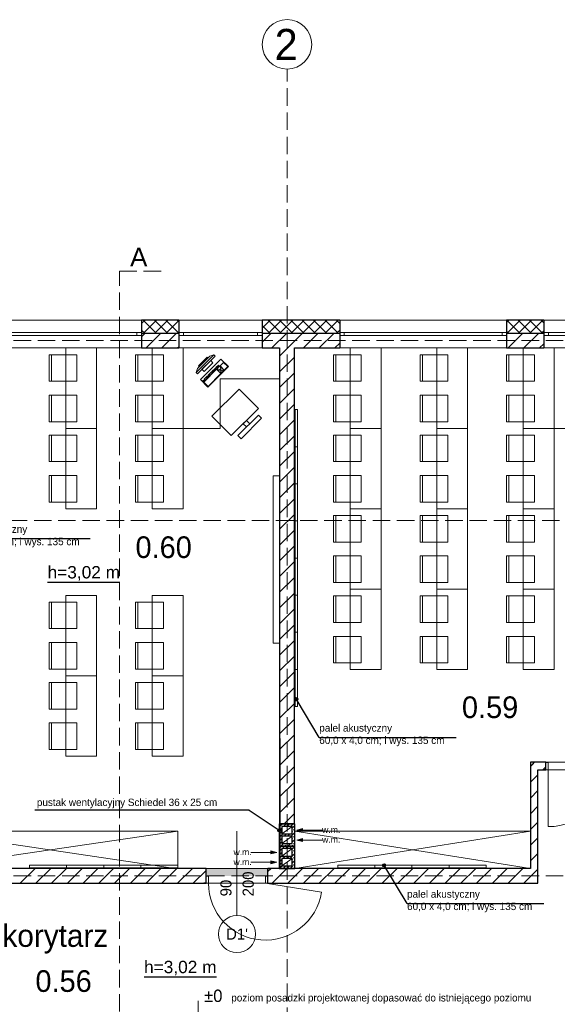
# Model space of a CAD drawing. Header units: millimetres. Extents: x -40063 to 512011, y 350190 to 687060.
# Tile 221 of 256: x 180289 to 188983, y 655820 to 671741. Entities that reach past the tile are written whole.
import ezdxf

# ---------------------------------------------------------------- set-up
doc = ezdxf.new("R2010")
doc.units = ezdxf.units.MM
doc.linetypes.add('Krawędzie ukryte', pattern=[391.222223, 282.222223, -109])
doc.layers.get('0').update_dxf_attribs({"color": 8})
for name, color, linetype in [('2D - Ogólne', 8, 'Continuous'), ('Elementy Modelu - Strefy', 8, 'Continuous'), ('Konstrukcja - Ściany zew', 8, 'Continuous'), ('Opisy - Teksty', 8, 'Continuous'), ('Wnętrze - Umeblowanie', 8, 'Continuous'), ('Wymiarowanie - Poziomy', 8, 'Continuous'), ('X_ref', 8, 'Continuous')]:
    doc.layers.add(name, color=color, linetype=linetype)
doc.styles.add('GENERATED_STYLE_1', font='arial.ttf')
doc.styles.add('GENERATED_STYLE_2', font='txt')
doc.styles.add('GENERATED_STYLE_3', font='txt')
doc.styles.add('GENERATED_STYLE_4', font='txt')

# ---------------------------------------------------------------- blocks, each defined once
blk = doc.blocks.new('fdgdfg')
at = {"layer": '2D - Ogólne', "color": 5, "linetype": 'Krawędzie ukryte', "lineweight": 13}
for p, q in [((-159070, 492445), (-159070, 514554)), ((-165448, 510165), (-143784, 510165)), ((-165448, 501510), (-143784, 501510))]:
    blk.add_line(p, q, dxfattribs=at)
at = {"layer": '2D - Ogólne', "color": 8, "linetype": 'Krawędzie ukryte', "lineweight": 13}
for p, q in [((-161781, 495794), (-161781, 511289)), ((-161781, 511289), (-161070, 511289)), ((-145666, 507258), (-169194, 507258))]:
    blk.add_line(p, q, dxfattribs=at)
at = {"layer": '2D - Ogólne', "color": 8, "linetype": 'Continuous', "lineweight": 13}
for p, q in [((-162650, 508745), (-162650, 510045)), ((-162650, 510045), (-162150, 510045)), ((-162150, 510045), (-162150, 508745)), ((-161250, 508745), (-161250, 510045)), ((-161250, 510045), (-160750, 510045)), ((-160750, 510045), (-160750, 508745)), ((-158050, 508745), (-158050, 510045)), ((-158050, 510045), (-157550, 510045)), ((-157550, 510045), (-157550, 508745)), ((-156650, 508745), (-156650, 510045)), ((-156650, 510045), (-156150, 510045)), ((-156150, 510045), (-156150, 508745)), ((-155250, 508745), (-155250, 510045)), ((-155250, 510045), (-154750, 510045)), ((-154750, 510045), (-154750, 508745)), ((-162919, 509507), (-162919, 509937)), ((-162919, 509937), (-162469, 509937)), ((-162919, 509507), (-162919, 509937)), ((-162919, 509937), (-162881, 509937)), ((-162881, 509937), (-162881, 509507)), ((-162469, 509937), (-162469, 509507)), ((-161519, 509507), (-161519, 509937)), ((-161519, 509937), (-161069, 509937)), ((-161519, 509507), (-161519, 509937)), ((-161519, 509937), (-161481, 509937)), ((-161481, 509937), (-161481, 509507)), ((-161069, 509937), (-161069, 509507)), ((-158319, 509507), (-158319, 509937)), ((-158319, 509937), (-157869, 509937)), ((-158319, 509507), (-158319, 509937)), ((-158319, 509937), (-158282, 509937)), ((-158282, 509937), (-158282, 509507)), ((-157869, 509937), (-157869, 509507)), ((-156919, 509507), (-156919, 509937)), ((-156919, 509937), (-156469, 509937)), ((-156919, 509507), (-156919, 509937)), ((-156919, 509937), (-156882, 509937)), ((-156882, 509937), (-156882, 509507)), ((-156469, 509937), (-156469, 509507)), ((-155519, 509507), (-155519, 509937)), ((-155519, 509937), (-155069, 509937)), ((-155519, 509507), (-155519, 509937)), ((-155519, 509937), (-155482, 509937)), ((-155482, 509937), (-155482, 509507)), ((-155069, 509937), (-155069, 509507)), ((-162469, 509507), (-162919, 509507)), ((-162881, 509507), (-162919, 509507)), ((-161069, 509507), (-161519, 509507)), ((-161481, 509507), (-161519, 509507)), ((-157869, 509507), (-158319, 509507)), ((-158282, 509507), (-158319, 509507)), ((-156469, 509507), (-156919, 509507)), ((-156882, 509507), (-156919, 509507)), ((-155069, 509507), (-155519, 509507)), ((-155482, 509507), (-155519, 509507)), ((-162469, 509282), (-162919, 509282)), ((-162919, 509282), (-162919, 508852)), ((-162919, 509282), (-162919, 508852)), ((-162881, 509282), (-162919, 509282)), ((-162881, 508852), (-162881, 509282)), ((-162469, 508852), (-162469, 509282)), ((-161069, 509282), (-161519, 509282)), ((-161519, 509282), (-161519, 508852)), ((-161519, 509282), (-161519, 508852)), ((-161481, 509282), (-161519, 509282)), ((-161481, 508852), (-161481, 509282)), ((-161069, 508852), (-161069, 509282)), ((-157869, 509282), (-158319, 509282)), ((-158319, 509282), (-158319, 508852)), ((-158319, 509282), (-158319, 508852)), ((-158282, 509282), (-158319, 509282)), ((-158282, 508852), (-158282, 509282)), ((-157869, 508852), (-157869, 509282)), ((-156469, 509282), (-156919, 509282)), ((-156919, 509282), (-156919, 508852)), ((-156919, 509282), (-156919, 508852)), ((-156882, 509282), (-156919, 509282)), ((-156882, 508852), (-156882, 509282)), ((-156469, 508852), (-156469, 509282)), ((-155069, 509282), (-155519, 509282)), ((-155519, 509282), (-155519, 508852)), ((-155519, 509282), (-155519, 508852)), ((-155482, 509282), (-155519, 509282)), ((-155482, 508852), (-155482, 509282)), ((-155069, 508852), (-155069, 509282)), ((-158940, 508448), (-158940, 509048)), ((-158940, 509048), (-158900, 509048)), ((-158900, 509048), (-158900, 508448)), ((-162919, 508852), (-162469, 508852)), ((-162919, 508852), (-162881, 508852)), ((-161519, 508852), (-161069, 508852)), ((-161519, 508852), (-161481, 508852)), ((-158319, 508852), (-157869, 508852)), ((-158319, 508852), (-158282, 508852)), ((-156919, 508852), (-156469, 508852)), ((-156919, 508852), (-156882, 508852)), ((-155519, 508852), (-155069, 508852)), ((-155519, 508852), (-155482, 508852)), ((-162150, 508745), (-162650, 508745)), ((-162650, 507445), (-162650, 508745)), ((-162650, 508745), (-162150, 508745)), ((-162150, 508745), (-162150, 507445)), ((-160750, 508745), (-161250, 508745)), ((-161250, 507445), (-161250, 508745)), ((-161250, 508745), (-160750, 508745)), ((-160750, 508745), (-160750, 507445)), ((-157550, 508745), (-158050, 508745)), ((-158050, 507445), (-158050, 508745)), ((-158050, 508745), (-157550, 508745)), ((-157550, 508745), (-157550, 507445)), ((-156150, 508745), (-156650, 508745)), ((-156650, 507445), (-156650, 508745)), ((-156650, 508745), (-156150, 508745)), ((-156150, 508745), (-156150, 507445)), ((-154750, 508745), (-155250, 508745)), ((-155250, 507445), (-155250, 508745)), ((-155250, 508745), (-154750, 508745)), ((-154750, 508745), (-154750, 507445)), ((-162919, 508207), (-162919, 508637)), ((-162919, 508637), (-162469, 508637)), ((-162919, 508207), (-162919, 508637)), ((-162919, 508637), (-162881, 508637)), ((-162881, 508637), (-162881, 508207)), ((-162469, 508637), (-162469, 508207)), ((-161519, 508207), (-161519, 508637)), ((-161519, 508637), (-161069, 508637)), ((-161519, 508207), (-161519, 508637)), ((-161519, 508637), (-161481, 508637)), ((-161481, 508637), (-161481, 508207)), ((-161069, 508637), (-161069, 508207)), ((-158319, 508207), (-158319, 508637)), ((-158319, 508637), (-157869, 508637)), ((-158319, 508207), (-158319, 508637)), ((-158319, 508637), (-158282, 508637)), ((-158282, 508637), (-158282, 508207)), ((-157869, 508637), (-157869, 508207)), ((-156919, 508207), (-156919, 508637)), ((-156919, 508637), (-156469, 508637)), ((-156919, 508207), (-156919, 508637)), ((-156919, 508637), (-156882, 508637)), ((-156882, 508637), (-156882, 508207)), ((-156469, 508637), (-156469, 508207)), ((-155519, 508207), (-155519, 508637)), ((-155519, 508637), (-155069, 508637)), ((-155519, 508207), (-155519, 508637)), ((-155519, 508637), (-155482, 508637)), ((-155482, 508637), (-155482, 508207)), ((-155069, 508637), (-155069, 508207)), ((-158940, 507848), (-158940, 508448)), ((-158940, 508448), (-158900, 508448)), ((-158900, 508448), (-158940, 508448)), ((-158900, 508448), (-158900, 507848)), ((-162469, 508207), (-162919, 508207)), ((-162881, 508207), (-162919, 508207)), ((-161069, 508207), (-161519, 508207)), ((-161481, 508207), (-161519, 508207)), ((-157869, 508207), (-158319, 508207)), ((-158282, 508207), (-158319, 508207)), ((-156469, 508207), (-156919, 508207)), ((-156882, 508207), (-156919, 508207)), ((-155069, 508207), (-155519, 508207)), ((-155482, 508207), (-155519, 508207)), ((-162469, 507982), (-162919, 507982)), ((-162919, 507982), (-162919, 507552)), ((-162919, 507982), (-162919, 507552)), ((-162881, 507982), (-162919, 507982)), ((-162881, 507552), (-162881, 507982)), ((-162469, 507552), (-162469, 507982)), ((-161069, 507982), (-161519, 507982)), ((-161519, 507982), (-161519, 507552)), ((-161519, 507982), (-161519, 507552)), ((-161481, 507982), (-161519, 507982)), ((-161481, 507552), (-161481, 507982)), ((-161069, 507552), (-161069, 507982)), ((-159296, 505272), (-159296, 507976)), ((-159296, 507976), (-159190, 507976)), ((-159190, 507976), (-159190, 505272)), ((-157869, 507982), (-158319, 507982)), ((-158319, 507982), (-158319, 507552)), ((-158319, 507982), (-158319, 507552)), ((-158282, 507982), (-158319, 507982)), ((-158282, 507552), (-158282, 507982)), ((-157869, 507552), (-157869, 507982)), ((-156469, 507982), (-156919, 507982)), ((-156919, 507982), (-156919, 507552)), ((-156919, 507982), (-156919, 507552)), ((-156882, 507982), (-156919, 507982)), ((-156882, 507552), (-156882, 507982)), ((-156469, 507552), (-156469, 507982)), ((-155069, 507982), (-155519, 507982)), ((-155519, 507982), (-155519, 507552)), ((-155519, 507982), (-155519, 507552)), ((-155482, 507982), (-155519, 507982)), ((-155482, 507552), (-155482, 507982)), ((-155069, 507552), (-155069, 507982)), ((-158940, 507248), (-158940, 507848)), ((-158940, 507848), (-158900, 507848)), ((-158900, 507848), (-158940, 507848)), ((-158900, 507848), (-158900, 507248)), ((-162919, 507552), (-162469, 507552)), ((-162919, 507552), (-162881, 507552)), ((-162150, 507445), (-162650, 507445)), ((-161519, 507552), (-161069, 507552)), ((-161519, 507552), (-161481, 507552)), ((-160750, 507445), (-161250, 507445)), ((-158319, 507552), (-157869, 507552)), ((-158319, 507552), (-158282, 507552)), ((-158050, 506145), (-158050, 507445)), ((-158050, 507445), (-157550, 507445)), ((-157550, 507445), (-158050, 507445)), ((-157550, 507445), (-157550, 506145)), ((-156919, 507552), (-156469, 507552)), ((-156919, 507552), (-156882, 507552)), ((-156650, 506145), (-156650, 507445)), ((-156650, 507445), (-156150, 507445)), ((-156150, 507445), (-156650, 507445)), ((-156150, 507445), (-156150, 506145)), ((-155519, 507552), (-155069, 507552)), ((-155519, 507552), (-155482, 507552)), ((-155250, 506145), (-155250, 507445)), ((-155250, 507445), (-154750, 507445)), ((-154750, 507445), (-155250, 507445)), ((-154750, 507445), (-154750, 506145)), ((-158319, 506907), (-158319, 507337)), ((-158319, 507337), (-157869, 507337)), ((-158319, 506907), (-158319, 507337)), ((-158319, 507337), (-158282, 507337)), ((-158282, 507337), (-158282, 506907)), ((-157869, 507337), (-157869, 506907)), ((-156919, 506907), (-156919, 507337)), ((-156919, 507337), (-156469, 507337)), ((-156919, 506907), (-156919, 507337)), ((-156919, 507337), (-156882, 507337)), ((-156882, 507337), (-156882, 506907)), ((-156469, 507337), (-156469, 506907)), ((-155519, 506907), (-155519, 507337)), ((-155519, 507337), (-155069, 507337)), ((-155519, 506907), (-155519, 507337)), ((-155519, 507337), (-155482, 507337)), ((-155482, 507337), (-155482, 506907)), ((-155069, 507337), (-155069, 506907)), ((-158940, 506648), (-158940, 507248)), ((-158940, 507248), (-158900, 507248)), ((-158900, 507248), (-158940, 507248)), ((-158900, 507248), (-158900, 506648)), ((-157869, 506907), (-158319, 506907)), ((-158282, 506907), (-158319, 506907)), ((-156469, 506907), (-156919, 506907)), ((-156882, 506907), (-156919, 506907)), ((-155069, 506907), (-155519, 506907)), ((-155482, 506907), (-155519, 506907)), ((-158900, 506648), (-158940, 506648)), ((-158940, 506048), (-158940, 506648)), ((-158940, 506648), (-158900, 506648)), ((-158900, 506648), (-158900, 506048)), ((-157869, 506682), (-158319, 506682)), ((-158319, 506682), (-158319, 506252)), ((-158319, 506682), (-158319, 506252)), ((-158282, 506682), (-158319, 506682)), ((-158282, 506252), (-158282, 506682)), ((-157869, 506252), (-157869, 506682)), ((-156469, 506682), (-156919, 506682)), ((-156919, 506682), (-156919, 506252)), ((-156919, 506682), (-156919, 506252)), ((-156882, 506682), (-156919, 506682)), ((-156882, 506252), (-156882, 506682)), ((-156469, 506252), (-156469, 506682)), ((-155069, 506682), (-155519, 506682)), ((-155519, 506682), (-155519, 506252)), ((-155519, 506682), (-155519, 506252)), ((-155482, 506682), (-155519, 506682)), ((-155482, 506252), (-155482, 506682)), ((-155069, 506252), (-155069, 506682)), ((-158319, 506252), (-157869, 506252)), ((-158319, 506252), (-158282, 506252)), ((-158050, 504845), (-158050, 506145)), ((-158050, 506145), (-157550, 506145)), ((-157550, 506145), (-158050, 506145)), ((-157550, 506145), (-157550, 504845)), ((-156919, 506252), (-156469, 506252)), ((-156919, 506252), (-156882, 506252)), ((-156650, 504845), (-156650, 506145)), ((-156650, 506145), (-156150, 506145)), ((-156150, 506145), (-156650, 506145)), ((-156150, 506145), (-156150, 504845)), ((-155519, 506252), (-155069, 506252)), ((-155519, 506252), (-155482, 506252)), ((-154750, 506145), (-155250, 506145)), ((-155250, 504845), (-155250, 506145)), ((-155250, 506145), (-154750, 506145)), ((-154750, 506145), (-154750, 504845)), ((-162650, 504745), (-162650, 506045)), ((-162650, 506045), (-162150, 506045)), ((-162150, 506045), (-162150, 504745)), ((-161250, 504745), (-161250, 506045)), ((-161250, 506045), (-160750, 506045)), ((-160750, 506045), (-160750, 504745)), ((-158900, 506048), (-158940, 506048)), ((-158940, 505448), (-158940, 506048)), ((-158940, 506048), (-158900, 506048)), ((-158900, 506048), (-158900, 505448)), ((-158319, 505607), (-158319, 506037)), ((-158319, 506037), (-157869, 506037)), ((-158319, 505607), (-158319, 506037)), ((-158319, 506037), (-158282, 506037)), ((-158282, 506037), (-158282, 505607)), ((-157869, 506037), (-157869, 505607)), ((-156919, 505607), (-156919, 506037)), ((-156919, 506037), (-156469, 506037)), ((-156919, 505607), (-156919, 506037)), ((-156919, 506037), (-156882, 506037)), ((-156882, 506037), (-156882, 505607)), ((-156469, 506037), (-156469, 505607)), ((-155519, 505607), (-155519, 506037)), ((-155519, 506037), (-155069, 506037)), ((-155519, 505607), (-155519, 506037)), ((-155519, 506037), (-155482, 506037)), ((-155482, 506037), (-155482, 505607)), ((-155069, 506037), (-155069, 505607)), ((-162919, 505507), (-162919, 505937)), ((-162919, 505937), (-162469, 505937)), ((-162919, 505507), (-162919, 505937)), ((-162919, 505937), (-162881, 505937)), ((-162881, 505937), (-162881, 505507)), ((-162469, 505937), (-162469, 505507)), ((-161519, 505507), (-161519, 505937)), ((-161519, 505937), (-161069, 505937)), ((-161519, 505507), (-161519, 505937)), ((-161519, 505937), (-161481, 505937)), ((-161481, 505937), (-161481, 505507)), ((-161069, 505937), (-161069, 505507)), ((-162469, 505507), (-162919, 505507)), ((-162881, 505507), (-162919, 505507)), ((-161069, 505507), (-161519, 505507)), ((-161481, 505507), (-161519, 505507)), ((-157869, 505607), (-158319, 505607)), ((-158282, 505607), (-158319, 505607)), ((-156469, 505607), (-156919, 505607)), ((-156882, 505607), (-156919, 505607)), ((-155069, 505607), (-155519, 505607)), ((-155482, 505607), (-155519, 505607)), ((-158900, 505448), (-158940, 505448)), ((-158940, 504848), (-158940, 505448)), ((-158940, 505448), (-158900, 505448)), ((-158900, 505448), (-158900, 504848)), ((-157869, 505382), (-158319, 505382)), ((-158319, 505382), (-158319, 504952)), ((-158319, 505382), (-158319, 504952)), ((-158282, 505382), (-158319, 505382)), ((-158282, 504952), (-158282, 505382)), ((-157869, 504952), (-157869, 505382)), ((-156469, 505382), (-156919, 505382)), ((-156919, 505382), (-156919, 504952)), ((-156919, 505382), (-156919, 504952)), ((-156882, 505382), (-156919, 505382)), ((-156882, 504952), (-156882, 505382)), ((-156469, 504952), (-156469, 505382)), ((-155069, 505382), (-155519, 505382)), ((-155519, 505382), (-155519, 504952)), ((-155519, 505382), (-155519, 504952)), ((-155482, 505382), (-155519, 505382)), ((-155482, 504952), (-155482, 505382)), ((-155069, 504952), (-155069, 505382)), ((-162469, 505282), (-162919, 505282)), ((-162919, 505282), (-162919, 504852)), ((-162919, 505282), (-162919, 504852)), ((-162881, 505282), (-162919, 505282)), ((-162881, 504852), (-162881, 505282)), ((-162469, 504852), (-162469, 505282)), ((-161069, 505282), (-161519, 505282)), ((-161519, 505282), (-161519, 504852)), ((-161519, 505282), (-161519, 504852)), ((-161481, 505282), (-161519, 505282)), ((-161481, 504852), (-161481, 505282)), ((-161069, 504852), (-161069, 505282)), ((-159190, 505272), (-159296, 505272)), ((-158319, 504952), (-157869, 504952)), ((-158319, 504952), (-158282, 504952)), ((-156919, 504952), (-156469, 504952)), ((-156919, 504952), (-156882, 504952)), ((-155519, 504952), (-155069, 504952)), ((-155519, 504952), (-155482, 504952)), ((-162919, 504852), (-162469, 504852)), ((-162919, 504852), (-162881, 504852)), ((-162150, 504745), (-162650, 504745)), ((-162650, 503445), (-162650, 504745)), ((-162650, 504745), (-162150, 504745)), ((-162150, 504745), (-162150, 503445)), ((-161519, 504852), (-161069, 504852)), ((-161519, 504852), (-161481, 504852)), ((-160750, 504745), (-161250, 504745)), ((-161250, 503445), (-161250, 504745)), ((-161250, 504745), (-160750, 504745)), ((-160750, 504745), (-160750, 503445)), ((-158900, 504848), (-158940, 504848)), ((-158940, 504248), (-158940, 504848)), ((-158940, 504848), (-158900, 504848)), ((-158900, 504848), (-158900, 504248)), ((-157550, 504845), (-158050, 504845)), ((-156150, 504845), (-156650, 504845)), ((-154750, 504845), (-155250, 504845)), ((-162919, 504207), (-162919, 504637)), ((-162919, 504637), (-162469, 504637)), ((-162919, 504207), (-162919, 504637)), ((-162919, 504637), (-162881, 504637)), ((-162881, 504637), (-162881, 504207)), ((-162469, 504637), (-162469, 504207)), ((-161519, 504207), (-161519, 504637)), ((-161519, 504637), (-161069, 504637)), ((-161519, 504207), (-161519, 504637)), ((-161519, 504637), (-161481, 504637)), ((-161481, 504637), (-161481, 504207)), ((-161069, 504637), (-161069, 504207)), ((-158900, 504248), (-158940, 504248)), ((-162469, 504207), (-162919, 504207)), ((-162881, 504207), (-162919, 504207)), ((-161069, 504207), (-161519, 504207)), ((-161481, 504207), (-161519, 504207)), ((-162469, 503982), (-162919, 503982)), ((-162919, 503982), (-162919, 503552)), ((-162919, 503982), (-162919, 503552)), ((-162881, 503982), (-162919, 503982)), ((-162881, 503552), (-162881, 503982)), ((-162469, 503552), (-162469, 503982)), ((-161069, 503982), (-161519, 503982)), ((-161519, 503982), (-161519, 503552)), ((-161519, 503982), (-161519, 503552)), ((-161481, 503982), (-161519, 503982)), ((-161481, 503552), (-161481, 503982)), ((-161069, 503552), (-161069, 503982)), ((-162919, 503552), (-162469, 503552)), ((-162919, 503552), (-162881, 503552)), ((-162150, 503445), (-162650, 503445)), ((-161519, 503552), (-161069, 503552)), ((-161519, 503552), (-161481, 503552)), ((-160750, 503445), (-161250, 503445)), ((-164950, 501630), (-160834, 502230)), ((-164950, 502230), (-160882, 501630)), ((-159155, 502190), (-158985, 502310)), ((-158945, 501630), (-155135, 502230)), ((-158945, 502230), (-155135, 501630)), ((-159155, 502030), (-158985, 502150)), ((-159155, 501830), (-158985, 501950)), ((-159155, 501670), (-158985, 501790)), ((-163234, 501640), (-163234, 501680)), ((-163234, 501680), (-162634, 501680)), ((-162634, 501640), (-163234, 501640)), ((-162634, 501640), (-162634, 501680)), ((-162634, 501680), (-162034, 501680)), ((-162634, 501680), (-162634, 501640)), ((-162034, 501640), (-162634, 501640)), ((-162034, 501640), (-162034, 501680)), ((-162034, 501680), (-161434, 501680)), ((-162034, 501680), (-162034, 501640)), ((-161434, 501640), (-162034, 501640)), ((-161434, 501640), (-161434, 501680)), ((-161434, 501680), (-160834, 501680)), ((-161434, 501680), (-161434, 501640)), ((-160834, 501640), (-161434, 501640)), ((-160834, 501680), (-160834, 501640)), ((-158251, 501640), (-158251, 501680)), ((-158251, 501680), (-157651, 501680)), ((-157651, 501640), (-158251, 501640)), ((-157651, 501640), (-157651, 501680)), ((-157651, 501680), (-157051, 501680)), ((-157651, 501680), (-157651, 501640)), ((-157051, 501640), (-157651, 501640)), ((-157051, 501640), (-157051, 501680)), ((-157051, 501680), (-156451, 501680)), ((-157051, 501680), (-157051, 501640)), ((-156451, 501640), (-157051, 501640)), ((-156451, 501640), (-156451, 501680)), ((-156451, 501680), (-155851, 501680)), ((-156451, 501680), (-156451, 501640)), ((-155851, 501640), (-156451, 501640)), ((-155851, 501680), (-155851, 501640))]:
    blk.add_line(p, q, dxfattribs=at)
at = {"layer": '2D - Ogólne', "color": 8, "linetype": 'Continuous'}
for p, q in [((-164466, 506962), (-162252, 506962)), ((-158549, 503748), (-156335, 503748)), ((-159685, 502572), (-163147, 502572)), ((-157129, 501062), (-154915, 501062))]:
    blk.add_line(p, q, dxfattribs=at)
at = {"layer": '2D - Ogólne', "linetype": 'Continuous'}
for p, q in [((-158549, 503748), (-158908, 504345)), ((-159685, 502572), (-159216, 502258)), ((-157129, 501062), (-157488, 501658))]:
    blk.add_line(p, q, dxfattribs=at)
at = {"layer": '2D - Ogólne', "color": 12, "linetype": 'Continuous', "lineweight": 13}
for p, q in [((-158914, 502249), (-158821, 502274)), ((-158914, 502249), (-158821, 502224)), ((-158821, 502274), (-158821, 502224)), ((-158496, 502249), (-158821, 502249)), ((-158914, 502089), (-158821, 502114)), ((-158914, 502089), (-158821, 502064)), ((-158821, 502114), (-158821, 502064)), ((-158496, 502089), (-158821, 502089)), ((-159655, 501889), (-159330, 501889)), ((-159237, 501889), (-159330, 501914)), ((-159330, 501864), (-159330, 501914)), ((-159237, 501889), (-159330, 501864)), ((-159655, 501729), (-159330, 501729)), ((-159237, 501729), (-159330, 501754)), ((-159330, 501704), (-159330, 501754)), ((-159237, 501729), (-159330, 501704))]:
    blk.add_line(p, q, dxfattribs=at)
at = {"layer": '2D - Ogólne', "color": 5, "linetype": 'Continuous', "lineweight": 13}
blk.add_circle((-159070, 514954), 400, dxfattribs=at)
at = {"layer": '2D - Ogólne', "linetype": 'Continuous'}
for centre in [(-158920, 504366), (-159195, 502244), (-157501, 501680)]:
    blk.add_circle(centre, 25, dxfattribs=at)
at = {"layer": '2D - Ogólne', "linetype": 'Continuous', "extrusion": (0, 0, -1)}
for points in [[(158938, 504384), (158920, 504341), (158911, 504389)], [(158911, 504389), (158920, 504341), (158895, 504366)], [(158920, 504341), (158938, 504384), (158943, 504356)], [(159195, 502219), (159213, 502262), (159218, 502235)], [(159213, 502262), (159195, 502219), (159186, 502267)], [(159186, 502267), (159195, 502219), (159170, 502244)], [(157501, 501655), (157518, 501698), (157524, 501670)], [(157518, 501698), (157501, 501655), (157491, 501703)], [(157491, 501703), (157501, 501655), (157476, 501680)]]:
    blk.add_solid(points, dxfattribs=at)
at = {"layer": '2D - Ogólne', "color": 12, "linetype": 'Continuous', "lineweight": 13, "extrusion": (0, 0, -1)}
for points in [[(158821, 502274), (158914, 502249), (158821, 502224)], [(158821, 502114), (158914, 502089), (158821, 502064)], [(159237, 501889), (159330, 501914), (159330, 501864)], [(159237, 501729), (159330, 501754), (159330, 501704)]]:
    blk.add_solid(points, dxfattribs=at)
at = {"layer": 'Elementy Modelu - Strefy', "color": 8, "linetype": 'Continuous', "lineweight": 0}
for p, q in [((-159190, 510045), (-164950, 510045)), ((-159181, 501630), (-159190, 510045)), ((-158950, 510045), (-158950, 501630)), ((-152897, 510045), (-158950, 510045)), ((-155135, 501630), (-155135, 503345)), ((-155135, 503345), (-152889, 503345)), ((-152890, 503225), (-155015, 503225)), ((-155015, 503225), (-155015, 501390)), ((-164950, 501630), (-159181, 501630)), ((-158950, 501630), (-155135, 501630)), ((-155015, 501390), (-164950, 501390))]:
    blk.add_line(p, q, dxfattribs=at)
at = {"layer": 'Elementy Modelu - Strefy', "color": 8, "linetype": 'Continuous', "lineweight": 0, "extrusion": (0, 0, -1)}
for points in [[(159380, 501505), (160380, 501630), (160380, 501505)], [(160380, 501630), (159380, 501505), (159380, 501630)]]:
    blk.add_solid(points, dxfattribs=at)
at = {"layer": 'Konstrukcja - Ściany zew', "color": 8, "linetype": 'Continuous', "lineweight": 13}
for p, q in [((-161422, 510495), (-164122, 510495)), ((-159472, 510495), (-160822, 510495)), ((-158219, 510495), (-155519, 510495)), ((-153569, 510495), (-154919, 510495)), ((-164047, 510295), (-161497, 510295)), ((-161497, 510245), (-161497, 510295)), ((-161497, 510295), (-161422, 510295)), ((-161422, 510295), (-161422, 510285)), ((-161422, 510285), (-161422, 510245)), ((-160822, 510295), (-160747, 510295)), ((-160822, 510295), (-160822, 510285)), ((-160822, 510285), (-160822, 510245)), ((-160747, 510295), (-160747, 510245)), ((-160747, 510295), (-159547, 510295)), ((-159547, 510245), (-159547, 510295)), ((-159547, 510295), (-159472, 510295)), ((-159472, 510295), (-159472, 510285)), ((-159472, 510285), (-159472, 510245)), ((-158144, 510295), (-158219, 510295)), ((-158219, 510295), (-158219, 510285)), ((-158219, 510285), (-158219, 510245)), ((-158144, 510245), (-158144, 510295)), ((-155594, 510295), (-158144, 510295)), ((-155519, 510295), (-155594, 510295)), ((-155594, 510295), (-155594, 510245)), ((-155519, 510295), (-155519, 510285)), ((-155519, 510285), (-155519, 510245)), ((-154919, 510295), (-154844, 510295)), ((-154919, 510295), (-154919, 510285)), ((-154919, 510285), (-154919, 510245)), ((-154844, 510295), (-154844, 510245)), ((-154844, 510295), (-153644, 510295)), ((-161497, 510245), (-164047, 510245)), ((-161422, 510245), (-161497, 510245)), ((-160747, 510245), (-160822, 510245)), ((-159547, 510245), (-160747, 510245)), ((-159472, 510245), (-159547, 510245)), ((-158219, 510245), (-158144, 510245)), ((-158144, 510245), (-155594, 510245)), ((-155594, 510245), (-155519, 510245)), ((-154844, 510245), (-154919, 510245)), ((-153644, 510245), (-154844, 510245)), ((-161422, 510045), (-164122, 510045)), ((-159472, 510045), (-160822, 510045)), ((-158219, 510045), (-155519, 510045)), ((-153569, 510045), (-154919, 510045)), ((-154885, 503345), (-154922, 503345)), ((-154885, 503340), (-154885, 503345)), ((-154845, 503340), (-154885, 503340)), ((-154885, 503340), (-154885, 503225)), ((-154885, 503225), (-154885, 503340)), ((-154845, 503225), (-154845, 503340)), ((-154885, 503225), (-154922, 503225)), ((-154885, 503225), (-154845, 503225)), ((-154845, 503225), (-154845, 502305)), ((-160834, 502230), (-164950, 502230)), ((-160834, 501630), (-160834, 502230)), ((-159880, 500868), (-159880, 502230)), ((-155135, 502230), (-158945, 502230)), ((-158945, 502230), (-158945, 501630)), ((-155135, 501630), (-155135, 502230)), ((-164950, 501630), (-160834, 501630)), ((-160380, 501630), (-160417, 501630)), ((-160380, 501505), (-160380, 501630)), ((-159380, 501505), (-159380, 501630)), ((-159380, 501630), (-159343, 501630)), ((-158945, 501630), (-155135, 501630)), ((-160380, 501390), (-160417, 501390)), ((-160380, 501505), (-160340, 501505)), ((-160380, 501390), (-160380, 501505)), ((-160380, 501390), (-160380, 501505)), ((-160340, 501390), (-160380, 501390)), ((-160340, 501505), (-160340, 501390)), ((-159420, 501390), (-159420, 501505)), ((-159420, 501505), (-159380, 501505)), ((-159380, 501390), (-159420, 501390)), ((-159420, 501390), (-158511, 501247)), ((-159380, 501505), (-159380, 501390)), ((-159380, 501390), (-159380, 501505)), ((-159380, 501390), (-159343, 501390))]:
    blk.add_line(p, q, dxfattribs=at)
at = {"layer": 'Konstrukcja - Ściany zew', "color": 8, "linetype": 'Continuous'}
for p, q in [((-161422, 510440), (-161367, 510495)), ((-161422, 510495), (-161422, 510295)), ((-160822, 510495), (-161422, 510495)), ((-161188, 510285), (-161398, 510495)), ((-161393, 510285), (-161183, 510495)), ((-161004, 510285), (-161214, 510495)), ((-161209, 510285), (-160999, 510495)), ((-160822, 510286), (-161030, 510495)), ((-161025, 510285), (-160822, 510488)), ((-160822, 510470), (-160846, 510495)), ((-160822, 510495), (-160822, 510295)), ((-159472, 510368), (-159345, 510495)), ((-159472, 510495), (-159472, 510295)), ((-158219, 510495), (-159472, 510495)), ((-159165, 510285), (-159375, 510495)), ((-159371, 510285), (-159161, 510495)), ((-158982, 510285), (-159192, 510495)), ((-159187, 510285), (-158977, 510495)), ((-158798, 510285), (-159008, 510495)), ((-159003, 510285), (-158793, 510495)), ((-158614, 510285), (-158824, 510495)), ((-158819, 510285), (-158609, 510495)), ((-158430, 510285), (-158640, 510495)), ((-158635, 510285), (-158425, 510495)), ((-158246, 510285), (-158456, 510495)), ((-158451, 510285), (-158241, 510495)), ((-158219, 510441), (-158272, 510495)), ((-158219, 510495), (-158219, 510295)), ((-155519, 510459), (-155484, 510495)), ((-155519, 510495), (-155519, 510295)), ((-154919, 510495), (-155519, 510495)), ((-155305, 510285), (-155515, 510495)), ((-155510, 510285), (-155300, 510495)), ((-155121, 510285), (-155331, 510495)), ((-155326, 510285), (-155116, 510495)), ((-154937, 510285), (-155147, 510495)), ((-155142, 510285), (-154932, 510495)), ((-154919, 510451), (-154963, 510495)), ((-154919, 510495), (-154919, 510295)), ((-161372, 510285), (-161422, 510335)), ((-161422, 510295), (-161422, 510285)), ((-161422, 510228), (-161365, 510285)), ((-161422, 510285), (-160822, 510285)), ((-161422, 510285), (-161422, 510245)), ((-161350, 510045), (-161110, 510285)), ((-161096, 510045), (-160856, 510285)), ((-160841, 510285), (-160822, 510304)), ((-160822, 510295), (-160822, 510285)), ((-160822, 510285), (-160822, 510245)), ((-159349, 510285), (-159472, 510407)), ((-159472, 510295), (-159472, 510285)), ((-159472, 510141), (-159328, 510285)), ((-159472, 510285), (-158219, 510285)), ((-159472, 510285), (-159472, 510245)), ((-159314, 510045), (-159074, 510285)), ((-159059, 510045), (-158819, 510285)), ((-158805, 510045), (-158565, 510285)), ((-158550, 510045), (-158310, 510285)), ((-158268, 510285), (-158219, 510333)), ((-158219, 510295), (-158219, 510285)), ((-158219, 510285), (-158219, 510245)), ((-155488, 510285), (-155519, 510315)), ((-155519, 510295), (-155519, 510285)), ((-155519, 510275), (-155510, 510285)), ((-155519, 510285), (-154919, 510285)), ((-155519, 510285), (-155519, 510245)), ((-155495, 510045), (-155255, 510285)), ((-155241, 510045), (-155001, 510285)), ((-154958, 510285), (-154919, 510324)), ((-154919, 510295), (-154919, 510285)), ((-154919, 510285), (-154919, 510245)), ((-161422, 510245), (-161422, 510045)), ((-160822, 510245), (-160822, 510045)), ((-159472, 510245), (-159472, 510045)), ((-158295, 510045), (-158219, 510121)), ((-158219, 510245), (-158219, 510045)), ((-155519, 510245), (-155519, 510045)), ((-154919, 510245), (-154919, 510045)), ((-161422, 510045), (-160822, 510045)), ((-160841, 510045), (-160822, 510064)), ((-159472, 510045), (-159190, 510045)), ((-159190, 509913), (-159059, 510045)), ((-159190, 510045), (-159190, 502350)), ((-158950, 510045), (-158219, 510045)), ((-158950, 502350), (-158950, 510045)), ((-155519, 510045), (-154919, 510045)), ((-154986, 510045), (-154919, 510112)), ((-159190, 509659), (-158950, 509899)), ((-159190, 509404), (-158950, 509644)), ((-159190, 509150), (-158950, 509390)), ((-159190, 508895), (-158950, 509135)), ((-159190, 508641), (-158950, 508881)), ((-159190, 508386), (-158950, 508626)), ((-159190, 508132), (-158950, 508372)), ((-159190, 507877), (-158950, 508117)), ((-159190, 507622), (-158950, 507862)), ((-159190, 507368), (-158950, 507608)), ((-159190, 507113), (-158950, 507353)), ((-159190, 506859), (-158950, 507099)), ((-159190, 506604), (-158950, 506844)), ((-159190, 506350), (-158950, 506590)), ((-159190, 506095), (-158950, 506335)), ((-159190, 505841), (-158950, 506081)), ((-159190, 505586), (-158950, 505826)), ((-159190, 505331), (-158950, 505571)), ((-159190, 505077), (-158950, 505317)), ((-159190, 504822), (-158950, 505062)), ((-159190, 504568), (-158950, 504808)), ((-159190, 504313), (-158950, 504553)), ((-159190, 504059), (-158950, 504299)), ((-159190, 503804), (-158950, 504044)), ((-159190, 503550), (-158950, 503790)), ((-159190, 503295), (-158950, 503535)), ((-159190, 503040), (-158950, 503280)), ((-154885, 503345), (-155135, 503345)), ((-155135, 503345), (-155135, 501630)), ((-155135, 503278), (-155101, 503311)), ((-155101, 503311), (-155068, 503345)), ((-154885, 503345), (-154922, 503345)), ((-154885, 503340), (-154885, 503345)), ((-154885, 503225), (-154885, 503340)), ((-155135, 503023), (-155015, 503143)), ((-155015, 503225), (-154885, 503225)), ((-155015, 501390), (-155015, 503225)), ((-154933, 503225), (-154885, 503273)), ((-154885, 503225), (-154922, 503225)), ((-159190, 502786), (-158950, 503026)), ((-155135, 502768), (-155015, 502888)), ((-159190, 502531), (-158950, 502771)), ((-159117, 502350), (-158950, 502517)), ((-155135, 502514), (-155015, 502634)), ((-159195, 502300), (-159145, 502350)), ((-158945, 502350), (-159195, 502350)), ((-159195, 502350), (-159195, 501990)), ((-159190, 502350), (-158950, 502350)), ((-159129, 502310), (-159091, 502347)), ((-159072, 502310), (-159032, 502350)), ((-159016, 502310), (-158978, 502347)), ((-158985, 502284), (-158945, 502324)), ((-158945, 501990), (-158945, 502350)), ((-155135, 502259), (-155015, 502379)), ((-159195, 502187), (-159155, 502227)), ((-159190, 502248), (-159155, 502283)), ((-159190, 502135), (-159148, 502178)), ((-158985, 502310), (-159155, 502310)), ((-159155, 502310), (-159155, 502190)), ((-159155, 502190), (-158985, 502190)), ((-159119, 502150), (-159079, 502190)), ((-159062, 502150), (-159035, 502178)), ((-159006, 502150), (-158945, 502211)), ((-158985, 502190), (-158985, 502310)), ((-158985, 502227), (-158978, 502234)), ((-158964, 502248), (-158945, 502267)), ((-159195, 502074), (-159155, 502114)), ((-159190, 502022), (-159155, 502057)), ((-159166, 501990), (-159126, 502030)), ((-159155, 502150), (-159155, 502030)), ((-158985, 502150), (-159155, 502150)), ((-159155, 502030), (-158985, 502030)), ((-159109, 501990), (-159091, 502008)), ((-159077, 502022), (-159069, 502030)), ((-159053, 501990), (-159013, 502030)), ((-158996, 501990), (-158978, 502008)), ((-158985, 502030), (-158985, 502150)), ((-158985, 502114), (-158978, 502121)), ((-158985, 502057), (-158945, 502097)), ((-158964, 502135), (-158945, 502154)), ((-158964, 502022), (-158945, 502041)), ((-155135, 502005), (-155015, 502125)), ((-159195, 501961), (-159166, 501990)), ((-158945, 501990), (-159195, 501990)), ((-159195, 501990), (-159195, 501630)), ((-159195, 501990), (-159155, 501990)), ((-159195, 501847), (-159155, 501887)), ((-159190, 501909), (-159155, 501944)), ((-159155, 501990), (-158985, 501990)), ((-158985, 501950), (-159155, 501950)), ((-159155, 501950), (-159155, 501830)), ((-159149, 501950), (-159148, 501951)), ((-159134, 501966), (-159109, 501990)), ((-159093, 501950), (-159053, 501990)), ((-159036, 501950), (-159035, 501951)), ((-159020, 501966), (-158996, 501990)), ((-158985, 501990), (-158945, 501990)), ((-158985, 501944), (-158945, 501984)), ((-158985, 501830), (-158985, 501950)), ((-158985, 501888), (-158978, 501895)), ((-158985, 501831), (-158945, 501871)), ((-158964, 501909), (-158945, 501928)), ((-158945, 501630), (-158945, 501990)), ((-155135, 501750), (-155015, 501870)), ((-159195, 501734), (-159155, 501774)), ((-159190, 501796), (-159155, 501831)), ((-159190, 501683), (-159155, 501718)), ((-159155, 501830), (-158985, 501830)), ((-159155, 501790), (-159155, 501670)), ((-158985, 501790), (-159155, 501790)), ((-159140, 501790), (-159100, 501830)), ((-159077, 501796), (-159043, 501830)), ((-159027, 501790), (-158987, 501830)), ((-158985, 501670), (-158985, 501790)), ((-158985, 501775), (-158978, 501782)), ((-158985, 501718), (-158945, 501758)), ((-158964, 501796), (-158945, 501815)), ((-158964, 501683), (-158945, 501701)), ((-160380, 501630), (-164950, 501630)), ((-163386, 501390), (-163146, 501630)), ((-163132, 501390), (-162892, 501630)), ((-162877, 501390), (-162637, 501630)), ((-162623, 501390), (-162383, 501630)), ((-162368, 501390), (-162128, 501630)), ((-162114, 501390), (-161874, 501630)), ((-161859, 501390), (-161619, 501630)), ((-161604, 501390), (-161364, 501630)), ((-161350, 501390), (-161110, 501630)), ((-161095, 501390), (-160855, 501630)), ((-160841, 501390), (-160601, 501630)), ((-160586, 501390), (-160380, 501596)), ((-160380, 501630), (-160417, 501630)), ((-160380, 501505), (-160380, 501630)), ((-159380, 501578), (-159328, 501630)), ((-159380, 501630), (-159343, 501630)), ((-159380, 501505), (-159380, 501630)), ((-155135, 501630), (-159380, 501630)), ((-159313, 501390), (-159073, 501630)), ((-159195, 501630), (-159155, 501630)), ((-159187, 501630), (-159147, 501670)), ((-159155, 501670), (-158985, 501670)), ((-159155, 501630), (-158985, 501630)), ((-159130, 501630), (-159091, 501669)), ((-159073, 501630), (-159033, 501670)), ((-159059, 501390), (-158819, 501630)), ((-159017, 501630), (-158978, 501669)), ((-158985, 501630), (-158945, 501630)), ((-158960, 501630), (-158945, 501645)), ((-158804, 501390), (-158564, 501630)), ((-158550, 501390), (-158310, 501630)), ((-158295, 501390), (-158055, 501630)), ((-158041, 501390), (-157801, 501630)), ((-157786, 501390), (-157546, 501630)), ((-157532, 501390), (-157292, 501630)), ((-157277, 501390), (-157037, 501630)), ((-157022, 501390), (-156782, 501630)), ((-156768, 501390), (-156528, 501630)), ((-156513, 501390), (-156273, 501630)), ((-156259, 501390), (-156019, 501630)), ((-156004, 501390), (-155764, 501630)), ((-155750, 501390), (-155510, 501630)), ((-155495, 501390), (-155255, 501630)), ((-155241, 501390), (-155090, 501540)), ((-155090, 501540), (-155015, 501616)), ((-164950, 501390), (-160380, 501390)), ((-160380, 501390), (-160417, 501390)), ((-160380, 501390), (-160380, 501505)), ((-159380, 501390), (-159380, 501505)), ((-159380, 501390), (-159343, 501390)), ((-159380, 501390), (-155015, 501390))]:
    blk.add_line(p, q, dxfattribs=at)
at = {"layer": 'Konstrukcja - Ściany zew', "color": 8, "linetype": 'Continuous', "lineweight": 13}
for centre, radius, start, end in [((-154845, 503225), 920, 270, 0), ((-159420, 501390), 920, 180, 351.0358), ((-159880, 500568), 300, 0, 180), ((-159880, 500568), 300, 180, 0)]:
    blk.add_arc(centre, radius, start, end, dxfattribs=at)
at = {"layer": 'Opisy - Teksty', "color": 8, "linetype": 'Continuous'}
for p, q in [((-162943, 506260), (-161772, 506260)), ((-161383, 499876), (-160211, 499876))]:
    blk.add_line(p, q, dxfattribs=at)
at = {"layer": 'Wnętrze - Umeblowanie', "color": 8, "linetype": 'Continuous', "lineweight": 13}
for p, q in [((-160750, 510045), (-160750, 508745)), ((-159190, 510045), (-160750, 510045)), ((-159190, 509545), (-159190, 510045)), ((-154750, 510045), (-154750, 508745)), ((-152890, 510045), (-154750, 510045)), ((-160256, 509934), (-160539, 509651)), ((-160518, 509629), (-160235, 509912)), ((-160518, 509714), (-160320, 509912)), ((-160362, 509898), (-160503, 509757)), ((-160489, 509743), (-160348, 509884)), ((-160139, 509866), (-160472, 509534)), ((-160442, 509790), (-160456, 509804)), ((-160305, 509842), (-160447, 509700)), ((-160412, 509665), (-160270, 509806)), ((-160395, 509837), (-160409, 509851)), ((-160348, 509884), (-160362, 509898)), ((-160256, 509934), (-160320, 509912)), ((-160270, 509806), (-160305, 509842)), ((-160235, 509912), (-160256, 509934)), ((-160098, 509811), (-160153, 509756)), ((-160019, 509746), (-160139, 509866)), ((-160029, 509743), (-160098, 509811)), ((-160539, 509651), (-160518, 509714)), ((-160539, 509651), (-160518, 509629)), ((-160503, 509757), (-160489, 509743)), ((-160447, 509700), (-160412, 509665)), ((-160209, 509700), (-160416, 509493)), ((-160351, 509414), (-160019, 509746)), ((-160292, 509659), (-160347, 509603)), ((-160333, 509590), (-160278, 509645)), ((-160278, 509645), (-160292, 509659)), ((-160229, 509721), (-160285, 509666)), ((-160285, 509666), (-160271, 509652)), ((-160271, 509652), (-160216, 509707)), ((-160216, 509707), (-160229, 509721)), ((-160181, 509769), (-160222, 509728)), ((-160222, 509728), (-160209, 509714)), ((-160209, 509714), (-160167, 509756)), ((-160140, 509632), (-160209, 509700)), ((-160160, 509749), (-160202, 509707)), ((-160202, 509707), (-160174, 509680)), ((-160167, 509756), (-160181, 509769)), ((-160174, 509680), (-160133, 509721)), ((-160133, 509721), (-160160, 509749)), ((-160153, 509756), (-160085, 509687)), ((-160133, 509694), (-160147, 509680)), ((-160147, 509680), (-160133, 509666)), ((-160133, 509666), (-160147, 509653)), ((-160147, 509653), (-160133, 509639)), ((-160119, 509680), (-160133, 509694)), ((-160133, 509639), (-160092, 509680)), ((-160105, 509694), (-160119, 509680)), ((-160092, 509680), (-160105, 509694)), ((-160085, 509687), (-160029, 509743)), ((-160472, 509534), (-160351, 509414)), ((-160423, 509527), (-160437, 509513)), ((-160437, 509513), (-160423, 509500)), ((-160410, 509513), (-160423, 509527)), ((-160423, 509500), (-160410, 509513)), ((-160416, 509493), (-160348, 509424)), ((-160354, 509596), (-160409, 509541)), ((-160409, 509541), (-160396, 509527)), ((-160396, 509527), (-160340, 509583)), ((-160340, 509583), (-160354, 509596)), ((-160348, 509424), (-160140, 509632)), ((-160347, 509603), (-160333, 509590)), ((-160150, 508745), (-160150, 509545)), ((-160150, 509545), (-159190, 509545)), ((-159845, 509378), (-160284, 508940)), ((-159534, 509067), (-159845, 509378)), ((-159973, 508629), (-159534, 509067)), ((-160284, 508940), (-159973, 508629)), ((-159534, 508961), (-159867, 508629)), ((-159814, 508576), (-159481, 508908)), ((-159727, 508874), (-159780, 508821)), ((-159674, 508821), (-159727, 508874)), ((-159481, 508908), (-159534, 508961)), ((-160750, 508745), (-160150, 508745)), ((-159780, 508821), (-159727, 508768)), ((-159727, 508768), (-159674, 508821)), ((-154750, 508745), (-154150, 508745)), ((-159867, 508629), (-159814, 508576))]:
    blk.add_line(p, q, dxfattribs=at)
at = {"layer": 'Wymiarowanie - Poziomy', "color": 8, "linetype": 'Continuous', "lineweight": 13}
blk.add_line((-160508, 499087), (-160508, 499487), dxfattribs=at)
at = {"color": 8, "linetype": 'Continuous', "lineweight": 13, "style": 'GENERATED_STYLE_2'}
blk.add_text('korytarz', height=360, dxfattribs=at).set_placement((-163673, 500361))
at = {"layer": 'Elementy Modelu - Strefy', "color": 8, "lineweight": 13, "style": 'GENERATED_STYLE_2'}
for s, p in [('0.60', (-161521, 506649)), ('0.59', (-156242, 504061)), ('0.56', (-163139, 499633))]:
    blk.add_text(s, height=350, dxfattribs=at).set_placement(p)
at = {"layer": 'Konstrukcja - Ściany zew', "color": 8, "lineweight": 13, "style": 'GENERATED_STYLE_2'}
for s, p in [('200', (-159609, 501178)), ('90', (-159969, 501178))]:
    blk.add_text(s, height=180, rotation=90, dxfattribs=at).set_placement(p)
blk.add_text("D1'", height=180, dxfattribs=at).set_placement((-160056, 500478))
at = {"layer": 'Opisy - Teksty', "color": 8, "linetype": 'Continuous', "lineweight": 13}
for s, height, style, p in [('2', 500, 'GENERATED_STYLE_2', (-159270, 514704)), ('A', 300, 'GENERATED_STYLE_1', (-161608, 511365)), ('w.m.', 100, 'GENERATED_STYLE_1', (-158503, 502204)), ('w.m.', 100, 'GENERATED_STYLE_1', (-158503, 502045)), ('w.m.', 100, 'GENERATED_STYLE_1', (-159936, 501844)), ('w.m.', 100, 'GENERATED_STYLE_1', (-159936, 501685))]:
    blk.add_text(s, height=height, dxfattribs=dict(at, style=style)).set_placement(p)
at = {"layer": 'Opisy - Teksty', "color": 8, "linetype": 'Continuous'}
for s, height, style, p in [('palel akustyczny', 120, 'GENERATED_STYLE_2', (-164449, 507056)), ('60,0 x 4,0 cm; i wys. 135 cm', 120, 'GENERATED_STYLE_2', (-164449, 506856)), ('h=3,02 m', 200, 'GENERATED_STYLE_1', (-162943, 506319)), ('palel akustyczny', 120, 'GENERATED_STYLE_2', (-158549, 503842)), ('60,0 x 4,0 cm; i wys. 135 cm', 120, 'GENERATED_STYLE_2', (-158549, 503642)), ('pustak wentylacyjny Schiedel 36 x 25 cm', 120, 'GENERATED_STYLE_2', (-163116, 502638)), ('palel akustyczny', 120, 'GENERATED_STYLE_2', (-157129, 501156)), ('60,0 x 4,0 cm; i wys. 135 cm', 120, 'GENERATED_STYLE_2', (-157129, 500956)), ('h=3,02 m', 200, 'GENERATED_STYLE_1', (-161383, 499936)), ('poziom posadzki projektowanej dopasować do istniejącego poziomu', 120, 'GENERATED_STYLE_4', (-159972, 499478))]:
    blk.add_text(s, height=height, dxfattribs=dict(at, style=style)).set_placement(p)
at = {"layer": 'Wymiarowanie - Poziomy', "color": 8, "style": 'GENERATED_STYLE_3'}
blk.add_text('±0', height=200, dxfattribs=at).set_placement((-160410, 499470))

msp = doc.modelspace()

# ---------------------------------------------------------------- block references
at = {"layer": 'X_ref'}
msp.add_blockref('fdgdfg', (343682.59614, 156387.58931), dxfattribs=at)

doc.saveas('drawing.dxf')
